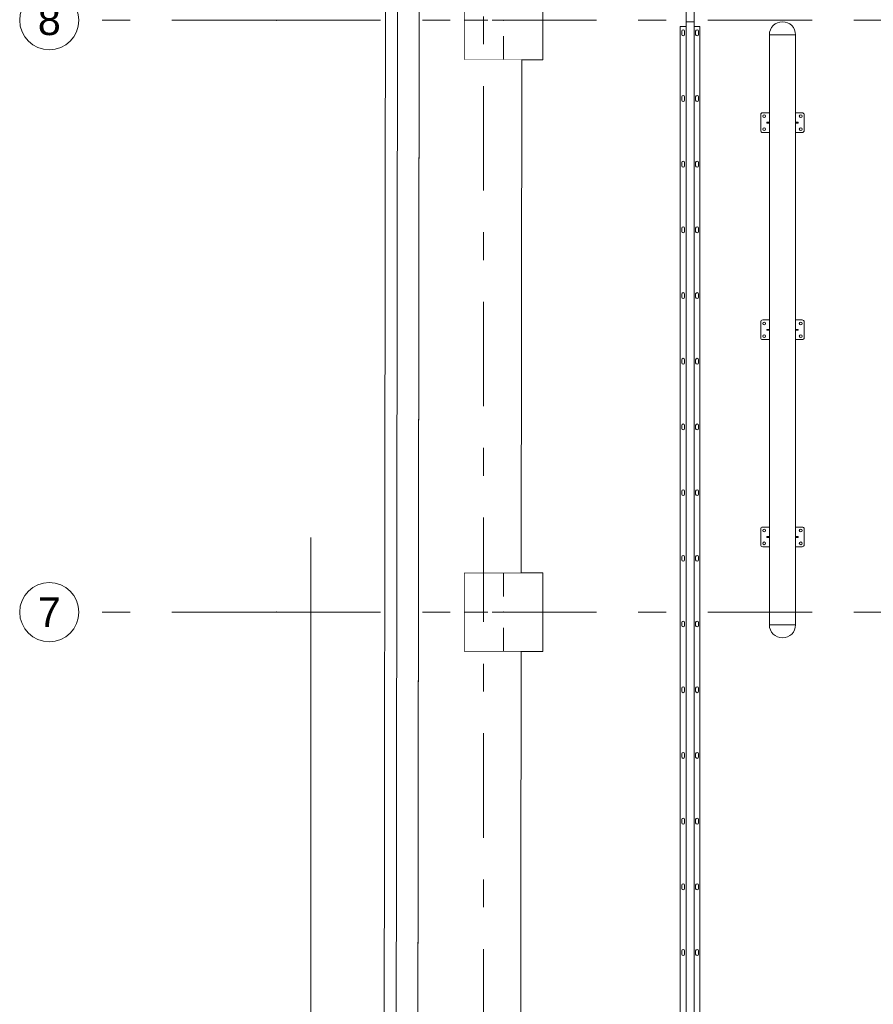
# Model space of a CAD drawing. Header units: millimetres. Extents: x -47038 to 86296, y -75637 to 48966.
# Tile 57 of 174: x -40391 to -36065, y 21793 to 26784. Entities that reach past the tile are written whole.
import ezdxf
from ezdxf.enums import TextEntityAlignment as Align

# ---------------------------------------------------------------- set-up
doc = ezdxf.new("R2010")
doc.units = ezdxf.units.MM
for name, pattern in [('Przerywana', [564.444447, 282.222223, -282.222223]), ('Przerywana podwójnie', [109.361107, 52.916665, -21.166666, 14.111111, -21.166666]), ('Wipeout_Contour', [1000, 0, -1000])]:
    doc.linetypes.add(name, pattern=pattern)
for name, color, linetype, lineweight, true_color in [('00 - nowa technologia myjni_Nr_pióra__95', 7, 'Continuous', 20, 0x7c7c7c), ('103-Z Zakres opracowania_Nr_pióra__95', 7, 'Continuous', 140, 0x7c7c7c), ('280-A Dachy Powłoki_Nr_pióra__95', 7, 'Continuous', 20, 0x7c7c7c), ('410-K Osie główne_Nr_pióra__95', 7, 'Continuous', 20, 0x7c7c7c), ('420-K Ściany_Nr_pióra__95', 7, 'Continuous', 20, 0x7c7c7c), ('440-K Słupy_Nr_pióra__95', 7, 'Continuous', 20, 0x7c7c7c), ('460 - Stropy_Nr_pióra__95', 7, 'Continuous', 20, 0x7c7c7c)]:
    doc.layers.add(name, color=color, linetype=linetype, lineweight=lineweight, true_color=true_color)
doc.layers.add('410-K Osie główne_Nr_pióra__11', color=7, linetype='Continuous', lineweight=0)
doc.layers.add('XREF', color=8, linetype='Continuous', lineweight=9)
doc.layers.add('420-K Ściany', color=7, linetype='Continuous')
doc.styles.add('STYL_AUTOMATYCZNY_1', font='arial.ttf')

# ---------------------------------------------------------------- blocks, each defined once
blk = doc.blocks.new('parter 2025.10.15')
at = {"layer": '00 - nowa technologia myjni_Nr_pióra__95', "color": 8, "linetype": 'Continuous', "lineweight": 5}
for p, q in [((144.77, 2452.58), (144.77, 2133.08)), ((148.77, 2452.58), (148.77, 2133.08)), ((144.77, 2133.08), (145.52, 2133.08)), ((144.77, 2133.08), (144.77, 1533.08)), ((144.77, 2133.08), (145.52, 2133.08)), ((148.02, 2133.08), (145.52, 2133.08)), ((148.02, 2133.08), (145.52, 2133.08)), ((148.02, 2133.08), (148.77, 2133.08)), ((148.02, 2133.08), (148.77, 2133.08)), ((148.77, 2133.08), (148.77, 1533.08)), ((144.77, 2130.75), (141.77, 2130.75)), ((141.77, 2130.75), (141.77, 1535.4)), ((142.57, 2126.68), (142.57, 2128.28)), ((143.97, 2128.28), (143.97, 2126.68)), ((151.77, 2130.75), (148.77, 2130.75)), ((149.57, 2126.68), (149.57, 2128.28)), ((150.97, 2128.28), (150.97, 2126.68)), ((151.77, 2130.75), (151.77, 1535.4)), ((186.91, 2126.43), (186.91, 1827.43)), ((186.91, 2126.43), (200.21, 2126.43)), ((196.75, 2126.43), (186.91, 2126.43)), ((200.21, 2126.43), (196.75, 2126.43)), ((200.21, 2126.43), (200.21, 1827.43)), ((142.57, 2093.38), (142.57, 2094.98)), ((143.97, 2094.98), (143.97, 2093.38)), ((149.57, 2093.38), (149.57, 2094.98)), ((150.97, 2094.98), (150.97, 2093.38)), ((186.36, 2086.93), (183.56, 2086.93)), ((186.36, 2086.93), (186.66, 2086.93)), ((186.91, 2086.93), (186.66, 2086.93)), ((200.21, 2086.93), (200.46, 2086.93)), ((200.46, 2086.93), (200.76, 2086.93)), ((200.76, 2086.93), (203.56, 2086.93)), ((182.56, 2085.93), (182.56, 2077.93)), ((185.66, 2082.05), (185.66, 2081.8)), ((186.36, 2082.15), (185.76, 2082.15)), ((186.36, 2081.7), (185.76, 2081.7)), ((186.66, 2082.15), (186.36, 2082.15)), ((186.66, 2081.7), (186.36, 2081.7)), ((186.43, 2082.13), (186.42, 2082.13)), ((186.42, 2082.13), (186.42, 2081.73)), ((186.43, 2081.73), (186.42, 2081.73)), ((186.72, 2082.13), (186.43, 2082.13)), ((186.43, 2081.73), (186.72, 2081.73)), ((186.66, 2082.15), (186.69, 2082.15)), ((186.66, 2081.7), (186.69, 2081.7)), ((186.74, 2081.8), (186.74, 2082.05)), ((200.38, 2082.05), (200.38, 2081.8)), ((200.69, 2082.13), (200.4, 2082.13)), ((200.4, 2081.73), (200.69, 2081.73)), ((200.46, 2082.15), (200.43, 2082.15)), ((200.46, 2081.7), (200.43, 2081.7)), ((200.76, 2082.15), (200.46, 2082.15)), ((200.76, 2081.7), (200.46, 2081.7)), ((200.7, 2082.13), (200.69, 2082.13)), ((200.7, 2081.73), (200.69, 2081.73)), ((200.7, 2082.13), (200.7, 2081.73)), ((200.76, 2082.15), (201.36, 2082.15)), ((200.76, 2081.7), (201.36, 2081.7)), ((201.46, 2081.8), (201.46, 2082.05)), ((204.56, 2085.93), (204.56, 2077.93)), ((183.56, 2076.93), (186.36, 2076.93)), ((186.66, 2076.93), (186.36, 2076.93)), ((186.66, 2076.93), (186.91, 2076.93)), ((200.46, 2076.93), (200.21, 2076.93)), ((200.76, 2076.93), (200.46, 2076.93)), ((203.56, 2076.93), (200.76, 2076.93)), ((142.57, 2060.08), (142.57, 2061.68)), ((143.97, 2061.68), (143.97, 2060.08)), ((149.57, 2060.08), (149.57, 2061.68)), ((150.97, 2061.68), (150.97, 2060.08)), ((142.57, 2026.78), (142.57, 2028.38)), ((143.97, 2028.38), (143.97, 2026.78)), ((149.57, 2026.78), (149.57, 2028.38)), ((150.97, 2028.38), (150.97, 2026.78)), ((142.57, 1993.48), (142.57, 1995.08)), ((143.97, 1995.08), (143.97, 1993.48)), ((149.57, 1993.48), (149.57, 1995.08)), ((150.97, 1995.08), (150.97, 1993.48)), ((186.36, 1981.93), (183.56, 1981.93)), ((186.36, 1981.93), (186.66, 1981.93)), ((186.91, 1981.93), (186.66, 1981.93)), ((200.21, 1981.93), (200.46, 1981.93)), ((200.46, 1981.93), (200.76, 1981.93)), ((200.76, 1981.93), (203.56, 1981.93)), ((182.56, 1980.93), (182.56, 1972.93)), ((185.66, 1977.05), (185.66, 1976.8)), ((186.36, 1977.15), (185.76, 1977.15)), ((186.36, 1976.7), (185.76, 1976.7)), ((186.66, 1977.15), (186.36, 1977.15)), ((186.66, 1976.7), (186.36, 1976.7)), ((186.43, 1977.13), (186.42, 1977.13)), ((186.42, 1977.13), (186.42, 1976.73)), ((186.43, 1976.73), (186.42, 1976.73)), ((186.72, 1977.13), (186.43, 1977.13)), ((186.43, 1976.73), (186.72, 1976.73)), ((186.66, 1977.15), (186.69, 1977.15)), ((186.66, 1976.7), (186.69, 1976.7)), ((186.74, 1976.8), (186.74, 1977.05)), ((200.38, 1977.05), (200.38, 1976.8)), ((200.69, 1977.13), (200.4, 1977.13)), ((200.4, 1976.73), (200.69, 1976.73)), ((200.46, 1977.15), (200.43, 1977.15)), ((200.46, 1976.7), (200.43, 1976.7)), ((200.76, 1977.15), (200.46, 1977.15)), ((200.76, 1976.7), (200.46, 1976.7)), ((200.7, 1977.13), (200.69, 1977.13)), ((200.7, 1976.73), (200.69, 1976.73)), ((200.7, 1977.13), (200.7, 1976.73)), ((200.76, 1977.15), (201.36, 1977.15)), ((200.76, 1976.7), (201.36, 1976.7)), ((201.46, 1976.8), (201.46, 1977.05)), ((204.56, 1980.93), (204.56, 1972.93)), ((183.56, 1971.93), (186.36, 1971.93)), ((186.66, 1971.93), (186.36, 1971.93)), ((186.66, 1971.93), (186.91, 1971.93)), ((200.46, 1971.93), (200.21, 1971.93)), ((200.76, 1971.93), (200.46, 1971.93)), ((203.56, 1971.93), (200.76, 1971.93)), ((142.57, 1960.18), (142.57, 1961.78)), ((143.97, 1961.78), (143.97, 1960.18)), ((149.57, 1960.18), (149.57, 1961.78)), ((150.97, 1961.78), (150.97, 1960.18)), ((142.57, 1926.88), (142.57, 1928.48)), ((143.97, 1928.48), (143.97, 1926.88)), ((149.57, 1926.88), (149.57, 1928.48)), ((150.97, 1928.48), (150.97, 1926.88)), ((142.57, 1893.58), (142.57, 1895.18)), ((143.97, 1895.18), (143.97, 1893.58)), ((149.57, 1893.58), (149.57, 1895.18)), ((150.97, 1895.18), (150.97, 1893.58)), ((186.36, 1876.93), (183.56, 1876.93)), ((186.36, 1876.93), (186.66, 1876.93)), ((186.91, 1876.93), (186.66, 1876.93)), ((200.21, 1876.93), (200.46, 1876.93)), ((200.46, 1876.93), (200.76, 1876.93)), ((200.76, 1876.93), (203.56, 1876.93)), ((182.56, 1875.93), (182.56, 1867.93)), ((185.66, 1872.05), (185.66, 1871.8)), ((186.36, 1872.15), (185.76, 1872.15)), ((186.36, 1871.7), (185.76, 1871.7)), ((186.66, 1872.15), (186.36, 1872.15)), ((186.66, 1871.7), (186.36, 1871.7)), ((186.43, 1872.13), (186.42, 1872.13)), ((186.42, 1872.13), (186.42, 1871.73)), ((186.43, 1871.73), (186.42, 1871.73)), ((186.72, 1872.13), (186.43, 1872.13)), ((186.43, 1871.73), (186.72, 1871.73)), ((186.66, 1872.15), (186.69, 1872.15)), ((186.66, 1871.7), (186.69, 1871.7)), ((186.74, 1871.8), (186.74, 1872.05)), ((200.38, 1872.05), (200.38, 1871.8)), ((200.69, 1872.13), (200.4, 1872.13)), ((200.4, 1871.73), (200.69, 1871.73)), ((200.46, 1872.15), (200.43, 1872.15)), ((200.46, 1871.7), (200.43, 1871.7)), ((200.76, 1872.15), (200.46, 1872.15)), ((200.76, 1871.7), (200.46, 1871.7)), ((200.7, 1872.13), (200.69, 1872.13)), ((200.7, 1871.73), (200.69, 1871.73)), ((200.7, 1872.13), (200.7, 1871.73)), ((200.76, 1872.15), (201.36, 1872.15)), ((200.76, 1871.7), (201.36, 1871.7)), ((201.46, 1871.8), (201.46, 1872.05)), ((204.56, 1875.93), (204.56, 1867.93)), ((183.56, 1866.93), (186.36, 1866.93)), ((186.66, 1866.93), (186.36, 1866.93)), ((186.66, 1866.93), (186.91, 1866.93)), ((200.46, 1866.93), (200.21, 1866.93)), ((200.76, 1866.93), (200.46, 1866.93)), ((203.56, 1866.93), (200.76, 1866.93)), ((142.57, 1860.28), (142.57, 1861.88)), ((143.97, 1861.88), (143.97, 1860.28)), ((149.57, 1860.28), (149.57, 1861.88)), ((150.97, 1861.88), (150.97, 1860.28)), ((142.57, 1826.98), (142.57, 1828.58)), ((143.97, 1828.58), (143.97, 1826.98)), ((149.57, 1826.98), (149.57, 1828.58)), ((150.97, 1828.58), (150.97, 1826.98)), ((186.91, 1827.43), (200.21, 1827.43)), ((186.91, 1827.43), (190.37, 1827.43)), ((190.37, 1827.43), (200.21, 1827.43)), ((142.57, 1793.68), (142.57, 1795.28)), ((143.97, 1795.28), (143.97, 1793.68)), ((149.57, 1793.68), (149.57, 1795.28)), ((150.97, 1795.28), (150.97, 1793.68)), ((142.57, 1760.38), (142.57, 1761.98)), ((143.97, 1761.98), (143.97, 1760.38)), ((149.57, 1760.38), (149.57, 1761.98)), ((150.97, 1761.98), (150.97, 1760.38)), ((142.57, 1727.08), (142.57, 1728.68)), ((143.97, 1728.68), (143.97, 1727.08)), ((149.57, 1727.08), (149.57, 1728.68)), ((150.97, 1728.68), (150.97, 1727.08)), ((142.57, 1693.78), (142.57, 1695.38)), ((143.97, 1695.38), (143.97, 1693.78)), ((149.57, 1693.78), (149.57, 1695.38)), ((150.97, 1695.38), (150.97, 1693.78)), ((142.57, 1660.48), (142.57, 1662.08)), ((143.97, 1662.08), (143.97, 1660.48)), ((149.57, 1660.48), (149.57, 1662.08)), ((150.97, 1662.08), (150.97, 1660.48))]:
    blk.add_line(p, q, dxfattribs=at)
for centre in [(202.81, 2085.18), (184.31, 2078.68), (202.81, 2078.68), (202.81, 1980.18), (184.31, 1973.68), (202.81, 1973.68), (202.81, 1875.18), (184.31, 1868.68), (202.81, 1868.68)]:
    blk.add_circle(centre, 0.7, dxfattribs=at)
for centre, radius, start, end in [((193.56, 2126.43), 6.65, 90, 180), ((193.56, 2126.43), 6.65, 0, 90), ((143.27, 2128.28), 0.7, 0, 180), ((143.27, 2126.68), 0.7, 180, 0), ((150.27, 2128.28), 0.7, 0, 180), ((150.27, 2126.68), 0.7, 180, 0), ((143.27, 2094.98), 0.7, 0, 180), ((143.27, 2093.38), 0.7, 180, 0), ((150.27, 2094.98), 0.7, 0, 180), ((150.27, 2093.38), 0.7, 180, 0), ((183.56, 2085.93), 1, 90, 180), ((203.56, 2085.93), 1, 0, 90), ((184.31, 2085.18), 0.7, 0, 180), ((184.31, 2085.18), 0.7, 180, 0), ((185.76, 2082.05), 0.1, 90, 180), ((185.76, 2081.8), 0.1, 180, 270), ((201.36, 2082.05), 0.1, 0, 90), ((201.36, 2081.8), 0.1, 270, 0), ((183.56, 2077.93), 1, 180, 270), ((203.56, 2077.93), 1, 270, 0), ((143.27, 2061.68), 0.7, 0, 180), ((150.27, 2061.68), 0.7, 0, 180), ((143.27, 2060.08), 0.7, 180, 0), ((150.27, 2060.08), 0.7, 180, 0), ((143.27, 2028.38), 0.7, 0, 180), ((143.27, 2026.78), 0.7, 180, 0), ((150.27, 2028.38), 0.7, 0, 180), ((150.27, 2026.78), 0.7, 180, 0), ((143.27, 1995.08), 0.7, 0, 180), ((143.27, 1993.48), 0.7, 180, 0), ((150.27, 1995.08), 0.7, 0, 180), ((150.27, 1993.48), 0.7, 180, 0), ((183.56, 1980.93), 1, 90, 180), ((203.56, 1980.93), 1, 0, 90), ((184.31, 1980.18), 0.7, 0, 180), ((184.31, 1980.18), 0.7, 180, 0), ((185.76, 1977.05), 0.1, 90, 180), ((185.76, 1976.8), 0.1, 180, 270), ((201.36, 1977.05), 0.1, 0, 90), ((201.36, 1976.8), 0.1, 270, 0), ((183.56, 1972.93), 1, 180, 270), ((203.56, 1972.93), 1, 270, 0), ((143.27, 1961.78), 0.7, 0, 180), ((150.27, 1961.78), 0.7, 0, 180), ((143.27, 1960.18), 0.7, 180, 0), ((150.27, 1960.18), 0.7, 180, 0), ((143.27, 1928.48), 0.7, 0, 180), ((143.27, 1926.88), 0.7, 180, 0), ((150.27, 1928.48), 0.7, 0, 180), ((150.27, 1926.88), 0.7, 180, 0), ((143.27, 1895.18), 0.7, 0, 180), ((143.27, 1893.58), 0.7, 180, 0), ((150.27, 1895.18), 0.7, 0, 180), ((150.27, 1893.58), 0.7, 180, 0), ((183.56, 1875.93), 1, 90, 180), ((203.56, 1875.93), 1, 0, 90), ((184.31, 1875.18), 0.7, 0, 180), ((184.31, 1875.18), 0.7, 180, 0), ((185.76, 1872.05), 0.1, 90, 180), ((185.76, 1871.8), 0.1, 180, 270), ((201.36, 1872.05), 0.1, 0, 90), ((201.36, 1871.8), 0.1, 270, 0), ((183.56, 1867.93), 1, 180, 270), ((203.56, 1867.93), 1, 270, 0), ((143.27, 1861.88), 0.7, 0, 180), ((150.27, 1861.88), 0.7, 0, 180), ((143.27, 1860.28), 0.7, 180, 0), ((150.27, 1860.28), 0.7, 180, 0), ((143.27, 1828.58), 0.7, 0, 180), ((143.27, 1826.98), 0.7, 180, 0), ((150.27, 1828.58), 0.7, 0, 180), ((150.27, 1826.98), 0.7, 180, 0), ((193.56, 1827.43), 6.65, 180, 270), ((193.56, 1827.43), 6.65, 270, 0), ((143.27, 1795.28), 0.7, 0, 180), ((143.27, 1793.68), 0.7, 180, 0), ((150.27, 1795.28), 0.7, 0, 180), ((150.27, 1793.68), 0.7, 180, 0), ((143.27, 1761.98), 0.7, 0, 180), ((150.27, 1761.98), 0.7, 0, 180), ((143.27, 1760.38), 0.7, 180, 0), ((150.27, 1760.38), 0.7, 180, 0), ((143.27, 1728.68), 0.7, 0, 180), ((143.27, 1727.08), 0.7, 180, 0), ((150.27, 1728.68), 0.7, 0, 180), ((150.27, 1727.08), 0.7, 180, 0), ((143.27, 1695.38), 0.7, 0, 180), ((143.27, 1693.78), 0.7, 180, 0), ((150.27, 1695.38), 0.7, 0, 180), ((150.27, 1693.78), 0.7, 180, 0), ((143.27, 1662.08), 0.7, 0, 180), ((150.27, 1662.08), 0.7, 0, 180), ((143.27, 1660.48), 0.7, 180, 0), ((150.27, 1660.48), 0.7, 180, 0)]:
    blk.add_arc(centre, radius, start, end, dxfattribs=at)
for centre, start_param, end_param in [((186.69, 2082.05), 1.570796, 3.141593), ((186.69, 2081.8), 0, 1.570796), ((200.43, 2082.05), 3.141593, 4.712389), ((200.43, 2081.8), 4.712389, 6.283185), ((186.69, 1977.05), 1.570796, 3.141593), ((186.69, 1976.8), 0, 1.570796), ((200.43, 1977.05), 3.141593, 4.712389), ((200.43, 1976.8), 4.712389, 6.283185), ((186.69, 1872.05), 1.570796, 3.141593), ((186.69, 1871.8), 0, 1.570796), ((200.43, 1872.05), 3.141593, 4.712389), ((200.43, 1871.8), 4.712389, 6.283185)]:
    blk.add_ellipse(centre, major_axis=(0, -0.1), ratio=0.5, start_param=start_param, end_param=end_param, dxfattribs=at)
at = {"layer": '103-Z Zakres opracowania_Nr_pióra__95', "color": 8, "linetype": 'Przerywana', "lineweight": 5}
blk.add_lwpolyline([(-45.53, 3079.65), (654.37, 3079.65), (654.37, 2747.81), (1099.75, 2747.81), (1099.75, 2276.77), (655.29, 2276.77), (655.29, -103.95), (-45.53, -103.95)], close=True, dxfattribs=at)
at = {"layer": '280-A Dachy Powłoki_Nr_pióra__95', "color": 8, "linetype": 'Continuous', "lineweight": 5, "flags": 128}
for points in [[(-10.18, 59.91), (-6.55, 3006.84)], [(13.45, 3006.84), (13.45, 59.93)], [(14.52, 59.93), (14.52, 3006.84)], [(31.49, 59.91), (31.49, 3006.82)], [(31.84, 3006.82), (31.84, 59.91)]]:
    blk.add_lwpolyline(points, dxfattribs=at)
at = {"layer": '410-K Osie główne_Nr_pióra__95', "color": 8, "linetype": 'Przerywana podwójnie', "lineweight": 5}
for p, q in [((-63, 2133.81), (-163, 2133.81)), ((-63, 1833.81), (-163, 1833.81))]:
    blk.add_line(p, q, dxfattribs=at)
at = {"layer": '410-K Osie główne_Nr_pióra__95', "color": 8, "linetype": 'Continuous', "lineweight": 5}
for centre in [(-178, 2133.81), (-178, 1833.81)]:
    blk.add_circle(centre, 15, dxfattribs=at)
at = {"layer": '410-K Osie główne_Nr_pióra__95', "color": 8, "linetype": 'Przerywana podwójnie', "lineweight": 5}
for p in [(-63, 2133.81), (-63, 2133.81), (-63, 1833.81), (-63, 1833.81)]:
    blk.add_point(p, dxfattribs=at)
at = {"layer": '420-K Ściany_Nr_pióra__95', "color": 8, "linetype": 'Continuous', "lineweight": 5, "flags": 128}
blk.add_lwpolyline([(-0.35, 3069.65), (-4.21, -3.07)], dxfattribs=at)
at = {"layer": '440-K Słupy_Nr_pióra__95', "color": 8, "linetype": 'Continuous', "lineweight": 5}
for p, q in [((44.2, 2133.81), (24.2, 2133.81)), ((60.2, 2133.81), (80.2, 2133.81)), ((52.2, 2125.81), (52.2, 2105.81)), ((52.2, 1841.81), (52.2, 1861.81)), ((44.2, 1833.81), (24.2, 1833.81)), ((60.2, 1833.81), (80.2, 1833.81)), ((52.2, 1825.81), (52.2, 1805.81))]:
    blk.add_line(p, q, dxfattribs=at)
at = {"layer": '440-K Słupy_Nr_pióra__95', "color": 8, "linetype": 'Continuous', "lineweight": 5, "flags": 128}
for points in [[(32.2, 2113.81), (72.2, 2113.81), (72.2, 2153.81), (32.2, 2153.81)], [(32.2, 1813.81), (72.2, 1813.81), (72.2, 1853.81), (32.2, 1853.81)]]:
    blk.add_lwpolyline(points, close=True, dxfattribs=at)
at = {"layer": '440-K Słupy_Nr_pióra__95', "color": 8, "linetype": 'Continuous', "lineweight": 5}
for p in [(52.2, 2133.81), (52.2, 1833.81)]:
    blk.add_point(p, dxfattribs=at)
at = {"layer": '410-K Osie główne_Nr_pióra__11', "color": 8, "lineweight": 5, "style": 'STYL_AUTOMATYCZNY_1'}
for s, p in [('8', (-178, 2141.31)), ('7', (-178, 1841.31))]:
    blk.add_text(s, height=15, dxfattribs=at).set_placement(p, align=Align.TOP_CENTER)
at = {"color": 8, "linetype": 'Wipeout_Contour', "lineweight": 5, "ltscale": 6138.335975}
blk.add_wipeout([(6.75, 9.87), (8.75, 9.86), (12.58, 3056.7), (10.58, 3056.7)], dxfattribs=at).dxf.layer = '420-K Ściany'
at = {"color": 8, "linetype": 'Wipeout_Contour', "lineweight": 5, "ltscale": 6142.025808}
blk.add_wipeout([(8.77, 19.86), (18.77, 19.85), (22.57, 3046.7), (12.57, 3046.7)], dxfattribs=at).dxf.layer = '420-K Ściany'
at = {"layer": '420-K Ściany_Nr_pióra__95', "color": 8, "linetype": 'Continuous', "lineweight": 5, "flags": 128}
blk.add_lwpolyline([(10.58, 3058.7), (6.75, 9.87)], dxfattribs=at)
at = {"color": 8, "linetype": 'Wipeout_Contour', "lineweight": 5, "ltscale": 6148.220068}
blk.add_wipeout([(18.77, 19.9), (18.82, 19.9), (22.62, 3046.65), (22.57, 3046.65)], dxfattribs=at).dxf.layer = '420-K Ściany'
at = {"color": 8, "linetype": 'Wipeout_Contour', "lineweight": 5, "ltscale": 61418.732381}
blk.add_wipeout([(22.57, 3006.65), (18.87, 59.9), (58.87, 59.85), (59.19, 313.81), (32.2, 313.81), (32.2, 353.81), (59.24, 353.81), (59.56, 613.81), (32.2, 613.81), (32.2, 653.81), (59.61, 653.81), (59.94, 913.81), (32.2, 913.81), (32.2, 953.81), (59.99, 953.81), (60.31, 1210.81), (32.2, 1210.81), (32.2, 1250.81), (60.36, 1250.81), (60.69, 1513.81), (32.2, 1513.81), (32.2, 1553.81), (60.74, 1553.81), (61.07, 1813.81), (32.2, 1813.81), (32.2, 1853.81), (61.12, 1853.81), (61.45, 2113.81), (32.2, 2113.81), (32.2, 2153.81), (61.5, 2153.81), (61.82, 2413.81), (32.2, 2413.81), (32.2, 2453.81), (61.87, 2453.81), (62.2, 2716.81), (31.2, 2716.81), (31.2, 2756.81), (62.26, 2756.81), (62.57, 3006.65)], dxfattribs=at).dxf.layer = '420-K Ściany'
at = {"layer": '410-K Osie główne_Nr_pióra__95', "color": 8, "linetype": 'Przerywana podwójnie', "lineweight": 5}
for p, q in [((42.06, 3303.44), (42.06, -165.65)), ((-63, 2133.81), (1039.92, 2133.81)), ((-63, 1833.81), (1039.92, 1833.81))]:
    blk.add_line(p, q, dxfattribs=at)
at = {"layer": '420-K Ściany_Nr_pióra__95', "color": 8, "linetype": 'Continuous', "lineweight": 5, "flags": 128}
for points in [[(61.12, 1853.81), (61.45, 2113.81)], [(61.12, 1853.81), (61.45, 2113.81)], [(60.74, 1553.81), (61.07, 1813.81)], [(60.74, 1553.81), (61.07, 1813.81)]]:
    blk.add_lwpolyline(points, dxfattribs=at)
at = {"layer": '460 - Stropy_Nr_pióra__95', "color": 8, "linetype": 'Continuous', "lineweight": 5, "flags": 128}
blk.add_lwpolyline([(6.75, 7.87), (658.57, 7.05), (655.73, 2276.77), (655.14, 2747.25), (654.75, 3058.7), (10.58, 3058.7)], close=True, dxfattribs=at)

msp = doc.modelspace()

# ---------------------------------------------------------------- block references
at = {"layer": 'XREF', "xscale": 10, "yscale": 10, "zscale": 10}
msp.add_blockref('parter 2025.10.15', (-38460.6, 5442.3), dxfattribs=at)

doc.saveas('drawing.dxf')
